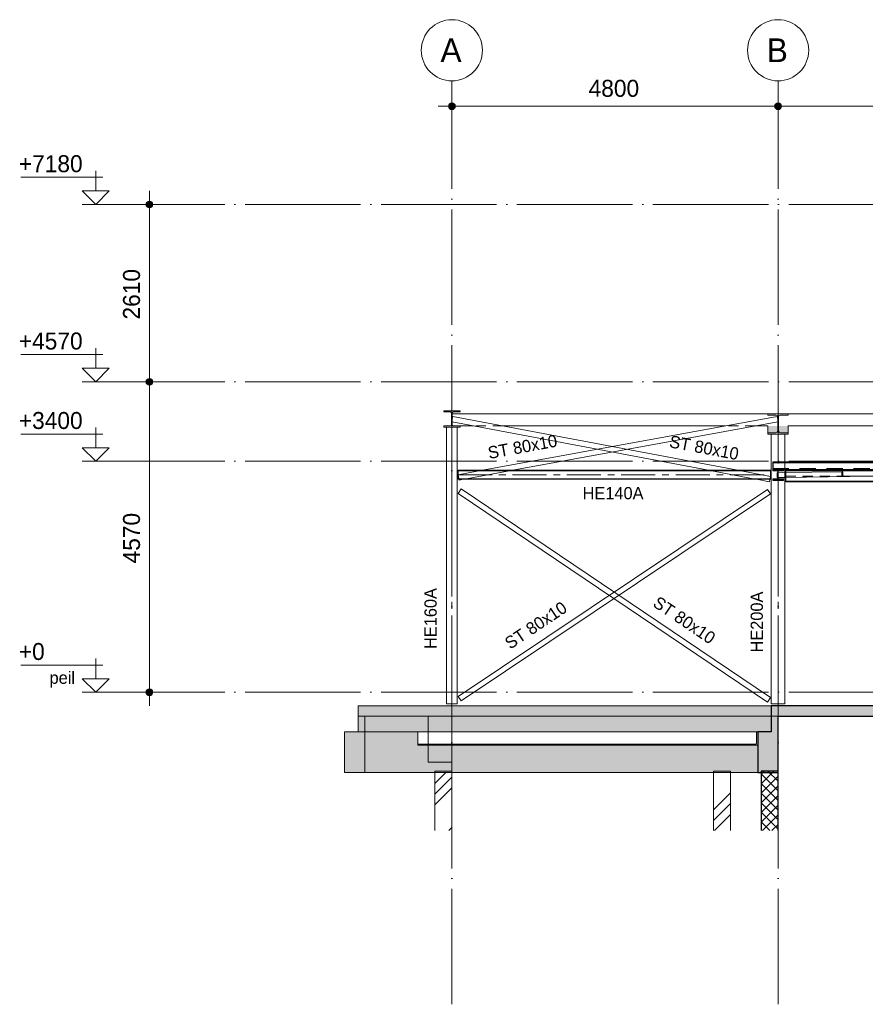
# Model space of a CAD drawing. Header units: millimetres. Extents: x -1359 to 538036, y -4592 to 9900.
# Tile 7 of 43: x 99419 to 111861, y -4592 to 9900. Entities that reach past the tile are written whole.
import ezdxf

# ---------------------------------------------------------------- set-up
doc = ezdxf.new("R2010")
doc.units = ezdxf.units.MM
for name, pattern in [('Overhead', [396.875, 238.125, -158.75]), ('WSP_hartlijn', [800, 500, -100, 100, -100]), ('WSP_hhidden', [250, 150, -100]), ('WSP_stramienlijn', [2000, 1700, -150, 0, -150])]:
    doc.linetypes.add(name, pattern=pattern)
for name, color, linetype, lineweight in [('00_algemeen - 0_18mm', 1, 'Continuous', 13), ('00_algemeen - hartlijn', 7, 'WSP_hartlijn', 13), ('00_algemeen - hhidden - 0_13mm', 7, 'WSP_hhidden', 13), ('00_algemeen - overhead', 7, 'Overhead', 13), ('00_maatvoering', 8, 'Continuous', 13), ('00_maatvoering-100', 8, 'Continuous', 13), ('07_stramien', 4, 'Continuous', 13), ('07_stramien - levels', 7, 'Continuous', 13), ('16_funderingsconstructies', 2, 'Continuous', 18), ('16_funderingsconstructies - voeten en balken -cut-', 3, 'Continuous', 25), ('17_paalfunderingen - prefab', 2, 'Continuous', 18), ('17_paalfunderingen - prefab -cut-', 3, 'Continuous', 25), ('23_vloeren', 2, 'Continuous', 18), ('23_vloeren - hatch', 1, 'Continuous', 18), ('23_vloeren -cut-', 3, 'Continuous', 25), ('28_hoofddraagconstructies - kolommen en liggers', 1, 'Continuous', 13), ('28_hoofddraagconstructies - kolommen en liggers - staal', 1, 'Continuous', 13), ('28_hoofddraagconstructies - kolommen en liggers - staal -cut-', 2, 'Continuous', 13), ('28_hoofddraagconstructies - tags', 7, 'Continuous', 18)]:
    doc.layers.add(name, color=color, linetype=linetype, lineweight=lineweight)
doc.layers.add('16_funderingsconstructies - voeten en balken', color=2, linetype='Continuous')
doc.styles.add('Revittext', font='txt', dxfattribs={"height": 250})
doc.styles.add('Revittext_1', font='txt', dxfattribs={"height": 180})
doc.styles.add('Revittext_2', font='txt', dxfattribs={"height": 350})
doc.dimstyles.new('WSP_25_-_transparant', dxfattribs={"dimscale": 304.8, "dimtxt": 252.223969, "dimasz": 1.312336, "dimexe": 0.656168, "dimexo": 0.0625, "dimgap": 0.213255, "dimtad": 1, "dimdec": 0, "dimzin": 0, "dimdsep": 46, "dimtxsty": 'Revittext', "dimblk1": 'DOTSMALL', "dimblk2": 'DOTSMALL', "dimsah": 1, "dimcen": 0.09, "dimdle": 0.656168, "dimazin": 0, "dimtfac": 1, "dimtdec": 4, "dimtix": 1, "dimtmove": 0, "dimatfit": 3, "dimfxl": 0.656168, "dimfxlon": 1, "dimtvp": 1, "dimtolj": 1, "dimtzin": 0, "dimarcsym": 2})
pattern_1 = [(45, (9142.7, 0), (-449.01, 449.01), []), (45, (9301.45, 0), (0, 898.026), []), (45, (8983.95, 0), (0, 898.026), [])]

# ---------------------------------------------------------------- blocks, each defined once
blk = doc.blocks.new('28_WSP_SC_staal - HE v21-0 - HE160A - S235-1383953-as 6')
at = {"layer": '00_algemeen - hartlijn'}
blk.add_line((5000, -170), (5000, 3903), dxfattribs=at)
blk = doc.blocks.new('28_WSP_SF_staal - STRIP v18-0 - RECT 80x10-1328414-as 6')
at = {"layer": '28_hoofddraagconstructies - kolommen en liggers - staal'}
for p, q in [((5091, 2928), (5135, 2995)), ((5091, 2928), (9645, -144)), ((9689, -77), (5135, 2995)), ((9689, -77), (9645, -144))]:
    blk.add_line(p, q, dxfattribs=at)
blk = doc.blocks.new('28_WSP_SF_staal - STRIP v18-0 - RECT 80x10-1328415-as 6')
at = {"layer": '28_hoofddraagconstructies - kolommen en liggers - staal'}
for p, q in [((9645, 2987), (5091, -61)), ((5135, -128), (9689, 2920)), ((9645, 2987), (9689, 2920)), ((5135, -128), (5091, -61))]:
    blk.add_line(p, q, dxfattribs=at)
blk = doc.blocks.new('28_WSP_SF_staal - HFL v21-0 - Lequ 200x200x16 - S235-1216926-as 6')
at = {"layer": '00_algemeen - hhidden - 0_13mm'}
blk.add_line((9300, -764), (4500, -764), dxfattribs=at)
blk = doc.blocks.new('28_WSP_SC_staal - HE v21-0 - HE200A - S235-1336497-as 6')
at = {"layer": '00_algemeen - hartlijn'}
for p, q in [((9800, 3389), (9800, 3800)), ((9800, -170), (9800, 3118))]:
    blk.add_line(p, q, dxfattribs=at)
at = {"layer": '28_hoofddraagconstructies - kolommen en liggers', "linetype": 'WSP_hhidden'}
blk.add_line((9800, 3118), (9800, 3389), dxfattribs=at)
blk = doc.blocks.new('17_WSP_FD_prefab - fundatiepaal v18-0 - 250x250-1088808-as 6')
at = {"layer": '16_funderingsconstructies', "lineweight": 13}
h = blk.add_hatch(dxfattribs=at)
h.set_pattern_fill('FP_1', color=50, style=0, pattern_type=2)
h.set_pattern_definition(pattern_1)
h.paths.add_polyline_path([(4750, -2034), (5000, -2034), (5000, -1180), (4750, -1180)])
at = {"layer": '16_funderingsconstructies', "color": 135, "lineweight": 13}
for p, q in [((4750, -1180), (4750, -1160)), ((5000, -1160), (4750, -1160)), ((5000, -1160), (5000, -1180))]:
    blk.add_line(p, q, dxfattribs=at)
at = {"layer": '17_paalfunderingen - prefab', "color": 55}
for p, q in [((4750, -2034), (4750, -1180)), ((5000, -1180), (5000, -2034))]:
    blk.add_line(p, q, dxfattribs=at)
blk = doc.blocks.new('17_WSP_FD_prefab - fundatiepaal v18-0 - 250x250-V35-as 6')
at = {"layer": '16_funderingsconstructies', "lineweight": 13}
h = blk.add_hatch(dxfattribs=at)
h.set_pattern_fill('FP_1', color=50, style=0, pattern_type=2)
h.set_pattern_definition(pattern_1)
h.paths.add_polyline_path([(8850, -2034), (9100, -2034), (9100, -1180), (8850, -1180), (8850, -1274)])
at = {"layer": '16_funderingsconstructies', "color": 135, "lineweight": 13}
for p, q in [((8850, -1180), (8850, -1160)), ((9100, -1160), (8850, -1160)), ((9100, -1160), (9100, -1180))]:
    blk.add_line(p, q, dxfattribs=at)
at = {"layer": '17_paalfunderingen - prefab', "color": 55}
for p, q in [((8850, -2034), (8850, -1180)), ((9100, -1180), (9100, -2034))]:
    blk.add_line(p, q, dxfattribs=at)
blk = doc.blocks.new('17_WSP_FD_prefab - fundatiepaal v18-0 - 250x250-V36-as 6')
at = {"layer": '16_funderingsconstructies', "lineweight": 13}
h = blk.add_hatch(dxfattribs=at)
h.set_pattern_fill('FP_2', color=50, style=0, pattern_type=2)
h.set_pattern_definition([(45, (9142.7, 0), (-70.7107, 70.7107), []), (135, (9142.7, 0), (-70.7107, -70.7107), [])])
h.paths.add_polyline_path([(9550, -2034), (9800, -2034), (9800, -1160), (9550, -1160)])
at = {"layer": '17_paalfunderingen - prefab -cut-', "color": 8}
for p, q in [((9550, -1160), (9550, -2034)), ((9800, -1160), (9550, -1160)), ((9800, -2034), (9800, -1160))]:
    blk.add_line(p, q, dxfattribs=at)
blk = doc.blocks.new('28_WSP_SF_staal - STRIP v18-0 - RECT 80x10-1328416-as 6')
at = {"layer": '28_hoofddraagconstructies - kolommen en liggers', "linetype": 'WSP_hhidden'}
for p, q in [((4998, 3981), (5005, 4020)), ((4998, 3981), (5005, 3979)), ((8776, 3268), (8820, 3260)), ((8821, 3260), (8848, 3254)), ((9252, 3260), (9207, 3268)), ((9279, 3254), (9252, 3260)), ((9408, 3149), (9435, 3144)), ((9436, 3144), (9480, 3135)), ((9682, 3149), (9680, 3135))]:
    blk.add_line(p, q, dxfattribs=at)
at = {"layer": '28_hoofddraagconstructies - kolommen en liggers - staal'}
for p, q in [((5005, 4020), (5012, 4059)), ((9207, 3268), (5012, 4059)), ((5005, 3979), (8775, 3268)), ((8848, 3254), (9128, 3202)), ((9128, 3202), (9408, 3149)), ((9559, 3202), (9279, 3254)), ((9688, 3177), (9560, 3202)), ((9481, 3135), (9673, 3099)), ((9680, 3135), (9673, 3099)), ((9688, 3177), (9682, 3149))]:
    blk.add_line(p, q, dxfattribs=at)
blk = doc.blocks.new('28_WSP_SF_staal - STRIP v18-0 - RECT 80x10-1328403-as 6')
at = {"layer": '28_hoofddraagconstructies - kolommen en liggers', "linetype": 'WSP_hhidden'}
for p, q in [((9795, 4013), (9800, 3981)), ((9795, 3980), (9800, 3981)), ((5402, 3260), (5374, 3254)), ((5449, 3268), (5403, 3260)), ((5820, 3254), (5848, 3260)), ((5848, 3260), (5894, 3268)), ((5105, 3135), (5102, 3149)), ((5166, 3135), (5212, 3144)), ((5213, 3144), (5240, 3149))]:
    blk.add_line(p, q, dxfattribs=at)
at = {"layer": '28_hoofddraagconstructies - kolommen en liggers - staal'}
for p, q in [((9786, 4059), (5449, 3268)), ((9786, 4059), (9794, 4013)), ((5895, 3268), (9794, 3980)), ((5374, 3254), (5092, 3203)), ((5102, 3149), (5092, 3203)), ((5241, 3149), (5530, 3202)), ((5530, 3202), (5820, 3254)), ((5107, 3124), (5105, 3135)), ((5107, 3124), (5165, 3135))]:
    blk.add_line(p, q, dxfattribs=at)
blk = doc.blocks.new('28_WSP_SF_staal - HE v21-0 - HE180A-1335507-as 6')
at = {"layer": '00_algemeen - hartlijn'}
blk.add_line((10851, 3183), (14487, 3183), dxfattribs=at)
at = {"layer": '28_hoofddraagconstructies - kolommen en liggers', "linetype": 'WSP_hhidden'}
for p, q in [((14487, 3268), (9913, 3268)), ((9913, 3161), (9913, 3234)), ((9913, 3183), (10850, 3183))]:
    blk.add_line(p, q, dxfattribs=at)
at = {"layer": '28_hoofddraagconstructies - kolommen en liggers - staal'}
for p, q in [((9913, 3259), (9913, 3268)), ((9913, 3244), (9913, 3259)), ((9913, 3259), (14487, 3259)), ((9913, 3234), (9913, 3244)), ((14487, 3268), (14487, 3259)), ((14487, 3259), (14487, 3244)), ((14487, 3244), (14487, 3122)), ((9913, 3122), (9913, 3161)), ((9913, 3107), (9913, 3122)), ((9913, 3097), (9913, 3107)), ((9913, 3107), (14487, 3107)), ((9913, 3097), (14487, 3097)), ((14487, 3122), (14487, 3107)), ((14487, 3107), (14487, 3097))]:
    blk.add_line(p, q, dxfattribs=at)
blk = doc.blocks.new('28_WSP_SF_staal - HE v21-0 - HE140A-1328418-as 6')
at = {"layer": '00_algemeen - hartlijn'}
blk.add_line((5093, 3202), (9687, 3202), dxfattribs=at)
at = {"layer": '28_hoofddraagconstructies - kolommen en liggers', "linetype": 'WSP_hhidden'}
for p, q in [((5093, 3202), (5093, 3203)), ((9687, 3177), (9687, 3177))]:
    blk.add_line(p, q, dxfattribs=at)
at = {"layer": '28_hoofddraagconstructies - kolommen en liggers - staal'}
for p, q in [((5093, 3260), (5093, 3268)), ((9687, 3268), (5093, 3268)), ((5093, 3248), (5093, 3260)), ((5093, 3260), (9687, 3260)), ((5093, 3203), (5093, 3248)), ((5093, 3156), (5093, 3202)), ((9687, 3268), (9687, 3260)), ((9687, 3260), (9687, 3248)), ((9687, 3248), (9687, 3177)), ((5093, 3144), (5093, 3156)), ((5093, 3135), (5093, 3144)), ((5093, 3144), (9687, 3144)), ((5093, 3135), (9687, 3135)), ((9687, 3176), (9687, 3156)), ((9687, 3156), (9687, 3144)), ((9687, 3144), (9687, 3135))]:
    blk.add_line(p, q, dxfattribs=at)
blk = doc.blocks.new('28_WSP_SF_staal - HFL v21-0 - Lequ 70x70x7-1325704-as 6')
at = {"layer": '28_hoofddraagconstructies - kolommen en liggers', "linetype": 'WSP_hhidden'}
blk.add_hatch(color=256, dxfattribs=at).paths.add_polyline_path([(10855, 3176), (10855, 3179), (10850, 3183), (10847, 3183), (10759, 3184), (10752, 3187), (10750, 3190), (10750, 3192), (10751, 3242), (10744, 3246), (10739, 3246), (10737, 3176)])
for p, q in [((9788, 3232), (9859, 3233)), ((9788, 3162), (9788, 3232)), ((9788, 3162), (9857, 3163)), ((9830, 3161), (9789, 3162)), ((9830, 3161), (9900, 3162))]:
    blk.add_line(p, q, dxfattribs=at)
at = {"layer": '28_hoofddraagconstructies - kolommen en liggers - staal'}
for p, q in [((9859, 3233), (10739, 3246)), ((9857, 3163), (10737, 3176)), ((9900, 3162), (10855, 3176))]:
    blk.add_line(p, q, dxfattribs=at)
at = {"layer": '28_hoofddraagconstructies - kolommen en liggers - staal -cut-'}
for p, q in [((10739, 3246), (10737, 3176)), ((10744, 3246), (10739, 3246)), ((10750, 3192), (10751, 3242)), ((10737, 3176), (10855, 3176)), ((10847, 3183), (10764, 3183)), ((10855, 3176), (10855, 3179))]:
    blk.add_line(p, q, dxfattribs=at)
at = {"layer": '28_hoofddraagconstructies - kolommen en liggers - staal -cut-', "flags": 128}
for points in [[(10751, 3242), (10751, 3242), (10750, 3243), (10750, 3244), (10749, 3245), (10748, 3245), (10746, 3246), (10745, 3246), (10744, 3246)], [(10764, 3183), (10762, 3183), (10759, 3184), (10756, 3185), (10754, 3186), (10752, 3187), (10751, 3189), (10750, 3190), (10750, 3192)], [(10855, 3179), (10855, 3179), (10854, 3180), (10854, 3181), (10853, 3182), (10852, 3182), (10850, 3183), (10849, 3183), (10847, 3183)]]:
    blk.add_lwpolyline(points, dxfattribs=at)
blk = doc.blocks.new('Floors 2 - Floors 2-1337732-as 6')
at = {"layer": '23_vloeren - hatch', "linetype": 'WSP_hhidden', "lineweight": 13}
h = blk.add_hatch(color=256, dxfattribs=at)
h.paths.add_polyline_path([(9833, 3819), (9950, 3819), (9949, 3920), (9805, 3920), (9806, 3839), (9809, 3832), (9813, 3827), (9819, 3823), (9826, 3820), (9832, 3819)])
h.paths.add_polyline_path([(9650, 3819), (9774, 3820), (9781, 3823), (9787, 3827), (9791, 3832), (9794, 3842), (9794, 3853), (9794, 3920), (9650, 3920), (9650, 3849)])
h.paths.add_polyline_path([(14460, 3838), (14571, 3838), (14583, 3841), (14592, 3850), (14595, 3862), (14595, 3920), (14460, 3920), (14460, 3841)])
h.paths.add_polyline_path([(14629, 3838), (14740, 3838), (14740, 3920), (14605, 3920), (14605, 3862), (14608, 3850), (14617, 3841), (14620, 3840)])
at = {"layer": '23_vloeren'}
for p, q in [((9650, 3920), (9650, 3819)), ((9950, 3819), (9950, 3920)), ((14460, 3920), (14460, 3838)), ((14740, 3838), (14740, 3920))]:
    blk.add_line(p, q, dxfattribs=at)
at = {"layer": '23_vloeren', "linetype": 'WSP_hhidden', "lineweight": 13}
for centre, start, end in [((14571, 3862), 270.91, 299.09), ((14571, 3862), 300.91, 329.09), ((14571, 3862), 330.91, 359.09), ((14629, 3862), 180.91, 209.09), ((14629, 3862), 210.91, 239.09), ((14629, 3862), 240.91, 269.09)]:
    blk.add_arc(centre, 24, start, end, dxfattribs=at)
blk = doc.blocks.new('Level - Level _ description-214686-as 6')
at = {"layer": '07_stramien - levels'}
for p, q in [((-241, 200), (-241, 496)), ((-1342, 400), (-138, 400)), ((-440, 200), (-241, 0)), ((-440, 200), (-42, 200)), ((-42, 200), (-241, 0)), ((-42, 0), (-440, 0))]:
    blk.add_line(p, q, dxfattribs=at)
blk = doc.blocks.new('Grid - Stramienbol 9_0mm-3500-as 6')
at = {"layer": '07_stramien'}
blk.add_circle((5000, 9450), 450, dxfattribs=at)
blk = doc.blocks.new('Level - Level-3995-as 6')
at = {"layer": '07_stramien - levels'}
for p, q in [((-1342, 3800), (-138, 3800)), ((-241, 3600), (-241, 3896)), ((-440, 3600), (-241, 3400)), ((-440, 3600), (-42, 3600)), ((-42, 3600), (-241, 3400)), ((-42, 3400), (-440, 3400))]:
    blk.add_line(p, q, dxfattribs=at)
blk = doc.blocks.new('DIMBLOCK21-as 6')
at = {"layer": '00_maatvoering-100'}
h = blk.add_hatch(color=256, dxfattribs=at)
edge = h.paths.add_edge_path()
edge.add_arc((105778, 8626), 50, 0, 360)
h = blk.add_hatch(color=256, dxfattribs=at)
edge = h.paths.add_edge_path()
edge.add_arc((110578, 8626), 50, 0, 360)
for p, q in [((105778, 8826), (105778, 8426)), ((105778, 8626), (105778, 8826)), ((110578, 8826), (110578, 8426)), ((110578, 8626), (110578, 8826)), ((105578, 8626), (110578, 8626))]:
    blk.add_line(p, q, dxfattribs=at)
for centre in [(105778, 8626), (110578, 8626)]:
    blk.add_circle(centre, 50, dxfattribs=at)
at = {"layer": '00_maatvoering-100', "color": 0, "insert": (107790, 9015), "char_height": 250, "width": 931.29, "attachment_point": 1, "line_spacing_factor": 0.931288, "style": 'Revittext'}
blk.add_mtext('4800', dxfattribs=at)
blk = doc.blocks.new('_DotSmall')
at = {"color": 0, "linetype": 'ByBlock', "const_width": 0.5}
blk.add_lwpolyline([(-0.0625, 0, 1), (0.0625, 0, 1)], format="xyb", close=True, dxfattribs=at)
blk = doc.blocks.new('DIMBLOCK22-as 6')
at = {"layer": '00_maatvoering-100'}
h = blk.add_hatch(color=256, dxfattribs=at)
edge = h.paths.add_edge_path()
edge.add_arc((110578, 8626), 50, 0, 360)
h = blk.add_hatch(color=256, dxfattribs=at)
edge = h.paths.add_edge_path()
edge.add_arc((115378, 8626), 50, 0, 360)
for p, q in [((110578, 8826), (110578, 8426)), ((110578, 8626), (110578, 8826)), ((115378, 8826), (115378, 8426)), ((115378, 8626), (115378, 8826)), ((110578, 8626), (115378, 8626))]:
    blk.add_line(p, q, dxfattribs=at)
for centre in [(110578, 8626), (115378, 8626)]:
    blk.add_circle(centre, 50, dxfattribs=at)
at = {"layer": '00_maatvoering-100', "color": 0, "insert": (112590, 9015), "char_height": 250, "width": 931.29, "attachment_point": 1, "line_spacing_factor": 0.931288, "style": 'Revittext'}
blk.add_mtext('4800', dxfattribs=at)
blk = doc.blocks.new('DIMBLOCK26-as 6')
at = {"layer": '00_maatvoering-100'}
h = blk.add_hatch(color=256, dxfattribs=at)
edge = h.paths.add_edge_path()
edge.add_arc((101328, 7180), 50, 0, 360)
h = blk.add_hatch(color=256, dxfattribs=at)
edge = h.paths.add_edge_path()
edge.add_arc((101328, 4570), 50, 0, 360)
for p, q in [((101328, 7380), (101328, 4570)), ((101528, 7180), (101128, 7180)), ((101328, 7180), (101528, 7180)), ((101528, 4570), (101128, 4570)), ((101328, 4570), (101528, 4570))]:
    blk.add_line(p, q, dxfattribs=at)
for centre in [(101328, 7180), (101328, 4570)]:
    blk.add_circle(centre, 50, dxfattribs=at)
at = {"layer": '00_maatvoering-100', "color": 0, "insert": (100939, 5487), "char_height": 250, "width": 931.29, "attachment_point": 1, "rotation": 90, "line_spacing_factor": 0.931288, "style": 'Revittext'}
blk.add_mtext('2610', dxfattribs=at)
blk = doc.blocks.new('DIMBLOCK27-as 6')
at = {"layer": '00_maatvoering-100'}
h = blk.add_hatch(color=256, dxfattribs=at)
edge = h.paths.add_edge_path()
edge.add_arc((101328, 4570), 50, 0, 360)
h = blk.add_hatch(color=256, dxfattribs=at)
edge = h.paths.add_edge_path()
edge.add_arc((101328, 0), 50, 0, 360)
for p, q in [((101528, 4570), (101128, 4570)), ((101328, 4570), (101328, -200)), ((101328, 4570), (101528, 4570)), ((101528, 0), (101128, 0)), ((101328, 0), (101528, 0))]:
    blk.add_line(p, q, dxfattribs=at)
for centre in [(101328, 4570), (101328, 0)]:
    blk.add_circle(centre, 50, dxfattribs=at)
at = {"layer": '00_maatvoering-100', "color": 0, "insert": (100939, 1897), "char_height": 250, "width": 931.29, "attachment_point": 1, "rotation": 90, "line_spacing_factor": 0.931288, "style": 'Revittext'}
blk.add_mtext('4570', dxfattribs=at)

msp = doc.modelspace()

# ---------------------------------------------------------------- hatches: boundary and pattern name
at = {"layer": '16_funderingsconstructies - voeten en balken'}
for points in [[(110262.2, -580), (110478.2, -580), (110478.2, -350), (104398.2, -350), (104398.2, -580), (110184.1, -580)], [(110578.2, -1180), (110578.2, -350), (110478.2, -350), (110478.2, -580), (110278.2, -580), (110278.2, -1180)], [(104198.2, -1180), (110278.2, -1180), (110278.2, -780), (105278.2, -780), (105278.2, -580), (104198.2, -580), (104198.2, -780)]]:
    msp.add_hatch(color=90, dxfattribs=at).paths.add_polyline_path(points)
at = {"layer": '23_vloeren'}
msp.add_hatch(color=90, dxfattribs=at).paths.add_polyline_path([(110439.9, -350), (110478.2, -350), (110478.2, -200), (104398.2, -200), (104398.2, -350), (109333.6, -350)])
at = {"layer": '23_vloeren - hatch'}
msp.add_hatch(color=10, dxfattribs=at).paths.add_polyline_path([(129778.2, -350), (129878.2, -350), (129878.2, -200), (110478.2, -200), (110478.2, -350), (127919.6, -350)])
at = {"layer": '28_hoofddraagconstructies - kolommen en liggers - staal'}
for points in [[(110498.2, 3131), (110658.2, 3131), (110658.2, 3140), (110592.9, 3140.4), (110586.9, 3143.3), (110582.7, 3148.5), (110581.2, 3155), (110581.6, 3262.4), (110584.5, 3268.4), (110589.7, 3272.6), (110596.2, 3274), (110658.2, 3274), (110658.2, 3283), (110498.2, 3283), (110498.2, 3274), (110563.5, 3273.7), (110569.6, 3270.8), (110573.7, 3265.5), (110575.2, 3259), (110574.8, 3151.7), (110571.9, 3145.7), (110566.7, 3141.5), (110560.2, 3140), (110498.2, 3140)], [(110078.2, -780), (110278.2, -780), (110278.2, -580), (110271.2, -580), (110264.8, -582.6), (110262.2, -589), (110262.2, -746), (110256.9, -758.7), (110244.2, -764), (110087.2, -764), (110080.8, -766.6), (110078.2, -773)]]:
    msp.add_hatch(color=256, dxfattribs=at).paths.add_polyline_path(points)

# ---------------------------------------------------------------- linework, layer by layer
at = {"layer": '00_algemeen - 0_18mm'}
msp.add_line((110498.2, 3378.3), (129868.2, 3378.3), dxfattribs=at)
at = {"layer": '00_algemeen - overhead'}
msp.add_line((110498.2, 3291.9), (129868.2, 3291.9), dxfattribs=at)
at = {"layer": '07_stramien', "linetype": 'WSP_stramienlijn'}
for p, q in [((105778.2, -4592.4), (105778.2, 9000)), ((110578.2, -4592.4), (110578.2, 9000))]:
    msp.add_line(p, q, dxfattribs=at)
at = {"layer": '07_stramien - levels', "linetype": 'WSP_stramienlijn'}
for p, q in [((100735.9, 7180), (134196.4, 7180)), ((100735.9, 4570), (121885.9, 4570)), ((100735.9, 3400), (134196.4, 3400)), ((100735.9, 0), (134196.4, 0))]:
    msp.add_line(p, q, dxfattribs=at)
at = {"layer": '16_funderingsconstructies - voeten en balken', "color": 55, "lineweight": 18}
for p, q in [((104398.2, -350), (110478.2, -350)), ((104398.2, -350), (104398.2, -580)), ((110578.2, -350), (110478.2, -350)), ((104198.2, -580), (104198.2, -1180)), ((105278.2, -580), (104198.2, -580)), ((110278.2, -1180), (104198.2, -1180))]:
    msp.add_line(p, q, dxfattribs=at)
at = {"layer": '16_funderingsconstructies - voeten en balken -cut-', "color": 8}
for p, q in [((110478.2, -350), (110478.2, -580)), ((110578.2, -1180), (110578.2, -350)), ((110478.2, -580), (110278.2, -580)), ((110278.2, -580), (110278.2, -1180)), ((110278.2, -1180), (110578.2, -1180))]:
    msp.add_line(p, q, dxfattribs=at)
at = {"layer": '23_vloeren'}
for p, q in [((105783.2, 4100), (110428.2, 4100)), ((110728.2, 4100), (115238.2, 4100)), ((106097.3, 3920), (105898.2, 3920)), ((109800.2, 3920), (106529.4, 3920)), ((110428.2, 3920), (110246.5, 3920)), ((115238.2, 3920), (110728.2, 3920)), ((110678.2, 3264.3), (110690.9, 3264.3))]:
    msp.add_line(p, q, dxfattribs=at)
at = {"layer": '23_vloeren', "linetype": 'WSP_hhidden', "lineweight": 13}
for p, q in [((106528.9, 3920), (106097.8, 3920)), ((110245.9, 3920), (109800.8, 3920)), ((110498.2, 3264.3), (110678.2, 3264.3)), ((110691, 3264.3), (115265.5, 3264.3))]:
    msp.add_line(p, q, dxfattribs=at)
at = {"layer": '23_vloeren', "color": 55}
for p, q in [((104398.2, -200), (104398.2, -350)), ((104398.2, -200), (110478.2, -200)), ((110578.2, -350), (104398.2, -350))]:
    msp.add_line(p, q, dxfattribs=at)
at = {"layer": '23_vloeren', "linetype": 'WSP_hhidden', "lineweight": 13}
for start, end in [(181.03995, 208.96005), (211.03995, 238.96005), (241.03995, 268.96005)]:
    msp.add_arc((105804.2, 3941), 21, start, end, dxfattribs=at)
at = {"layer": '23_vloeren -cut-'}
for p, q in [((129868.2, 3389.1), (110498.2, 3389.1)), ((110498.2, 3389.1), (110498.2, 3281.1)), ((110498.2, 3281.1), (129868.2, 3281.1))]:
    msp.add_line(p, q, dxfattribs=at)
at = {"layer": '23_vloeren -cut-', "color": 8}
for p, q in [((129878.2, -200), (110478.2, -200)), ((110478.2, -200), (110478.2, -350)), ((110578.2, -350), (129778.2, -350))]:
    msp.add_line(p, q, dxfattribs=at)
at = {"layer": '28_hoofddraagconstructies - kolommen en liggers', "linetype": 'WSP_hhidden'}
for p, q in [((110678.2, 3389.1), (110678.2, 3268.1)), ((110678.2, 3233.5), (110678.2, 3163.6))]:
    msp.add_line(p, q, dxfattribs=at)
at = {"layer": '28_hoofddraagconstructies - kolommen en liggers', "color": 135}
for p, q in [((104498.2, -350), (104498.2, -1180)), ((105428.2, -350), (105428.2, -1030)), ((105778.2, -1030), (105778.2, -350)), ((105778.2, -1030), (105428.2, -1030))]:
    msp.add_line(p, q, dxfattribs=at)
at = {"layer": '28_hoofddraagconstructies - kolommen en liggers', "linetype": 'WSP_hhidden', "flags": 128}
msp.add_lwpolyline([(110244.6, -764), (110253.2, -761.6), (110259.8, -755), (110262.2, -746.4)], dxfattribs=at)
at = {"layer": '28_hoofddraagconstructies - kolommen en liggers - staal'}
for p, q in [((105898.2, 4143), (105658.2, 4143)), ((105658.2, 4143), (105658.2, 4126)), ((105658.2, 4126), (105752.2, 4126)), ((105773.2, 4105), (105773.2, 3941)), ((105783.2, 3941), (105783.2, 4105)), ((105804.2, 4126), (105898.2, 4126)), ((105898.2, 4126), (105898.2, 4143)), ((110428.2, 4100), (110428.2, 4081)), ((110728.2, 4100), (110428.2, 4100)), ((110428.2, 4081), (110545.7, 4081)), ((110610.7, 4081), (110728.2, 4081)), ((110728.2, 4081), (110728.2, 4100)), ((105752.2, 3920), (105658.2, 3920)), ((105658.2, 3920), (105658.2, 3903)), ((105898.2, 3920), (105804.2, 3920)), ((105898.2, 3903), (105898.2, 3920)), ((110572.7, 4054), (110572.7, 3846)), ((110583.7, 3846), (110583.7, 4054)), ((105658.2, 3903), (105698.2, 3903)), ((105698.2, 3903), (105858.2, 3903)), ((105698.2, -170), (105698.2, 3903)), ((105858.2, 3903), (105858.2, -170)), ((105858.2, 3903), (105898.2, 3903)), ((110545.7, 3819), (110428.2, 3819)), ((110428.2, 3819), (110428.2, 3800)), ((110428.2, 3800), (110728.2, 3800)), ((110478.2, -170), (110478.2, 3800)), ((110728.2, 3819), (110610.7, 3819)), ((110678.2, 3800), (110678.2, 3389.1)), ((110728.2, 3800), (110728.2, 3819)), ((110498.2, 3261.2), (110498.2, 3274)), ((110560.2, 3261.2), (110498.2, 3261.2)), ((110658.2, 3261.2), (110596.2, 3261.2)), ((110658.2, 3261.2), (110658.2, 3274)), ((110678.2, 3268), (110678.2, 3233.6)), ((110498.2, 3118.2), (110498.2, 3131)), ((110658.2, 3118.2), (110498.2, 3118.2)), ((110658.2, 3118.2), (110658.2, 3131)), ((110678.2, 3163.6), (110678.2, -170)), ((105858.2, -170), (105698.2, -170)), ((110678.2, -170), (110478.2, -170)), ((110271.2, -580), (105278.2, -580)), ((105278.2, -589), (105278.2, -580)), ((105278.2, -746), (105278.2, -589)), ((105278.2, -764), (105278.2, -746)), ((110087.2, -764), (105278.2, -764)), ((105278.2, -773), (105278.2, -764)), ((105278.2, -780), (105278.2, -773)), ((110078.2, -780), (105278.2, -780))]:
    msp.add_line(p, q, dxfattribs=at)
for centre, radius, start, end in [((105752.2, 4105), 21, 0, 90), ((105804.2, 4105), 21, 90, 180), ((110545.7, 4054), 27, 0, 90), ((110610.7, 4054), 27, 90, 180), ((105752.2, 3941), 21, 270, 0), ((105804.2, 3941), 21, 180, 270), ((110545.7, 3846), 27, 270, 0), ((110610.7, 3846), 27, 180, 270)]:
    msp.add_arc(centre, radius, start, end, dxfattribs=at)
for centre, start_param, end_param in [((110560.2, 3246.2), 0.0254107, 1.5707963), ((110596.2, 3246.2), 1.5707963, 3.116182)]:
    msp.add_ellipse(centre, major_axis=(15, 0), ratio=0.9998007, start_param=start_param, end_param=end_param, dxfattribs=at)
at = {"layer": '28_hoofddraagconstructies - kolommen en liggers - staal -cut-'}
for p, q in [((110498.2, 3283), (110498.2, 3281.1)), ((110658.2, 3283), (110498.2, 3283)), ((110498.2, 3281.1), (110498.2, 3274)), ((110498.2, 3274), (110560.2, 3274)), ((110575.2, 3259), (110575.2, 3155)), ((110581.2, 3155), (110581.2, 3259)), ((110596.2, 3274), (110658.2, 3274)), ((110658.2, 3281.1), (110658.2, 3283)), ((110658.2, 3274), (110658.2, 3281.1)), ((110560.2, 3140), (110498.2, 3140)), ((110498.2, 3140), (110498.2, 3131)), ((110498.2, 3131), (110658.2, 3131)), ((110658.2, 3140), (110596.2, 3140)), ((110658.2, 3131), (110658.2, 3140)), ((110262.2, -589), (110262.2, -746)), ((110278.2, -580), (110271.2, -580)), ((110278.2, -780), (110278.2, -580)), ((110078.2, -773), (110078.2, -780)), ((110078.2, -780), (110278.2, -780)), ((110244.2, -764), (110087.2, -764))]:
    msp.add_line(p, q, dxfattribs=at)
at = {"layer": '28_hoofddraagconstructies - kolommen en liggers - staal -cut-', "flags": 128}
for points in [[(110560.2, 3274), (110563.5, 3273.7), (110566.7, 3272.6), (110569.6, 3270.8), (110571.9, 3268.4), (110573.7, 3265.5), (110574.8, 3262.4), (110575.2, 3259)], [(110581.2, 3259), (110581.6, 3262.4), (110582.7, 3265.5), (110584.5, 3268.4), (110586.9, 3270.8), (110589.7, 3272.6), (110592.9, 3273.7), (110596.2, 3274)], [(110575.2, 3155), (110574.8, 3151.7), (110573.7, 3148.5), (110571.9, 3145.7), (110569.6, 3143.3), (110566.7, 3141.5), (110563.5, 3140.4), (110560.2, 3140)], [(110596.2, 3140), (110592.9, 3140.4), (110589.7, 3141.5), (110586.9, 3143.3), (110584.5, 3145.7), (110582.7, 3148.5), (110581.6, 3151.7), (110581.2, 3155)]]:
    msp.add_lwpolyline(points, dxfattribs=at)
at = {"layer": '28_hoofddraagconstructies - kolommen en liggers - staal -cut-'}
for centre, radius, start, end in [((110271.2, -589), 9, 90, 180), ((110087.2, -773), 9, 90, 180), ((110244.2, -746), 18, 270, 0)]:
    msp.add_arc(centre, radius, start, end, dxfattribs=at)

# ---------------------------------------------------------------- block references
at = {"layer": '00_algemeen - hartlijn'}
msp.add_blockref('28_WSP_SC_staal - HE v21-0 - HE160A - S235-1383953-as 6', (100778.2, 0), dxfattribs=at)
at = {"layer": '00_algemeen - hhidden - 0_13mm'}
msp.add_blockref('28_WSP_SF_staal - HFL v21-0 - Lequ 200x200x16 - S235-1216926-as 6', (100778.2, 0), dxfattribs=at)
at = {"layer": '07_stramien'}
for p in [(100778.2, 0), (105578.2, 0)]:
    msp.add_blockref('Grid - Stramienbol 9_0mm-3500-as 6', p, dxfattribs=at)
at = {"layer": '07_stramien - levels'}
for name, p in [('Level - Level-3995-as 6', (100778.2, 3780)), ('Level - Level-3995-as 6', (100778.2, 1170)), ('Level - Level-3995-as 6', (100778.2, 0)), ('Level - Level _ description-214686-as 6', (100778.2, 0))]:
    msp.add_blockref(name, p, dxfattribs=at)
at = {"layer": '16_funderingsconstructies', "color": 135, "lineweight": 13}
for name in ['17_WSP_FD_prefab - fundatiepaal v18-0 - 250x250-1088808-as 6', '17_WSP_FD_prefab - fundatiepaal v18-0 - 250x250-V35-as 6', '17_WSP_FD_prefab - fundatiepaal v18-0 - 250x250-V36-as 6']:
    msp.add_blockref(name, (100778.2, 0), dxfattribs=at)
at = {"layer": '23_vloeren', "linetype": 'WSP_hhidden', "lineweight": 13}
msp.add_blockref('Floors 2 - Floors 2-1337732-as 6', (100778.2, 0), dxfattribs=at)
at = {"layer": '28_hoofddraagconstructies - kolommen en liggers', "linetype": 'WSP_hhidden'}
for name in ['28_WSP_SF_staal - STRIP v18-0 - RECT 80x10-1328416-as 6', '28_WSP_SF_staal - STRIP v18-0 - RECT 80x10-1328403-as 6', '28_WSP_SC_staal - HE v21-0 - HE200A - S235-1336497-as 6', '28_WSP_SF_staal - HE v21-0 - HE140A-1328418-as 6', '28_WSP_SF_staal - HFL v21-0 - Lequ 70x70x7-1325704-as 6', '28_WSP_SF_staal - HE v21-0 - HE180A-1335507-as 6']:
    msp.add_blockref(name, (100778.2, 0), dxfattribs=at)
at = {"layer": '28_hoofddraagconstructies - kolommen en liggers'}
for name in ['28_WSP_SF_staal - STRIP v18-0 - RECT 80x10-1328414-as 6', '28_WSP_SF_staal - STRIP v18-0 - RECT 80x10-1328415-as 6']:
    msp.add_blockref(name, (100778.2, 0), dxfattribs=at)

# ---------------------------------------------------------------- texts
at = {"layer": '07_stramien', "char_height": 350, "width": 400.844, "attachment_point": 1, "style": 'Revittext_2'}
for s, insert in [('A', (105609.6, 9625.6)), ('B', (110409.6, 9625.6))]:
    msp.add_mtext(s, dxfattribs=dict(at, insert=insert))
at = {"layer": '07_stramien - levels', "attachment_point": 1}
for s, insert, char_height, width, style in [('+7180', (99406.1, 7905.7), 250, 1178.481, 'Revittext'), ('+4570', (99406.1, 5295.7), 250, 1178.481, 'Revittext'), ('+3400', (99406.1, 4125.7), 250, 1178.481, 'Revittext'), ('+0', (99406.1, 725.7), 250, 481.012, 'Revittext'), ('peil', (99858.3, 304.4), 180, 440.928, 'Revittext_1')]:
    msp.add_mtext(s, dxfattribs=dict(at, insert=insert, char_height=char_height, width=width, style=style))
at = {"layer": '28_hoofddraagconstructies - tags', "lineweight": 13, "char_height": 180, "width": 1274.683, "attachment_point": 1, "style": 'Revittext_1'}
for insert, rotation in [((106294.1, 3610.5), 10.33953), ((109000.2, 3784.5), 349.31759), ((106535, 775.5), 33.79074), ((108821.6, 1424.9), 326)]:
    msp.add_mtext('ST 80x10', dxfattribs=dict(at, insert=insert, rotation=rotation))
at = {"layer": '28_hoofddraagconstructies - tags', "lineweight": 13, "insert": (107701.5, 3021.5), "char_height": 180, "width": 1122.362, "attachment_point": 1, "style": 'Revittext_1'}
msp.add_mtext('HE140A', dxfattribs=at)
at = {"layer": '28_hoofddraagconstructies - tags', "lineweight": 13, "insert": (105374.3, 637.4), "char_height": 180, "width": 1122.362, "attachment_point": 1, "rotation": 90, "style": 'Revittext_1', "bg_fill": 3, "box_fill_scale": 1.25, "bg_fill_color": 256, "bg_fill_true_color": 13158600, "bg_fill_transparency": 0}
msp.add_mtext('HE160A', dxfattribs=at)

# ---------------------------------------------------------------- dimensions: what is measured, and where the dimension line sits
at = {"layer": '00_maatvoering'}
for base, p1, p2, picture, middle in [((110578.2, 8626), (105778.2, 8826), (110578.2, 8826), 'DIMBLOCK21-as 6', (108178.2, 8818.6)), ((115378.2, 8626), (110578.2, 8826), (115378.2, 8826), 'DIMBLOCK22-as 6', (112978.2, 8818.6))]:
    dim = msp.add_linear_dim(base=base, p1=p1, p2=p2, dimstyle='WSP_25_-_transparant', override={"dimpost": '<>', "dimfxl": 4800}, dxfattribs=at)
    dim.commit()
    dim.dimension.update_dxf_attribs({"geometry": picture, "text_midpoint": middle})
for base, p1, p2, override, picture, middle in [((101327.7, 4570), (101527.7, 7180), (101527.7, 4570), {"dimpost": '<>', "dimfxl": 2610}, 'DIMBLOCK26-as 6', (101135.1, 5875)), ((101327.7, 0), (101527.7, 4570), (101527.7, 0), {"dimpost": '<>', "dimfxl": 4570}, 'DIMBLOCK27-as 6', (101135.1, 2285))]:
    dim = msp.add_linear_dim(base=base, p1=p1, p2=p2, angle=90, dimstyle='WSP_25_-_transparant', override=override, dxfattribs=at)
    dim.commit()
    dim.dimension.update_dxf_attribs({"geometry": picture, "text_midpoint": middle})

# ---------------------------------------------------------------- next in the draw order: texts
at = {"layer": '28_hoofddraagconstructies - tags', "lineweight": 13, "insert": (110174.3, 585.9), "char_height": 180, "width": 1122.362, "attachment_point": 1, "rotation": 90, "style": 'Revittext_1', "bg_fill": 3, "box_fill_scale": 1.25, "bg_fill_color": 256, "bg_fill_true_color": 13158600, "bg_fill_transparency": 0}
msp.add_mtext('HE200A', dxfattribs=at)

doc.saveas('drawing.dxf')
